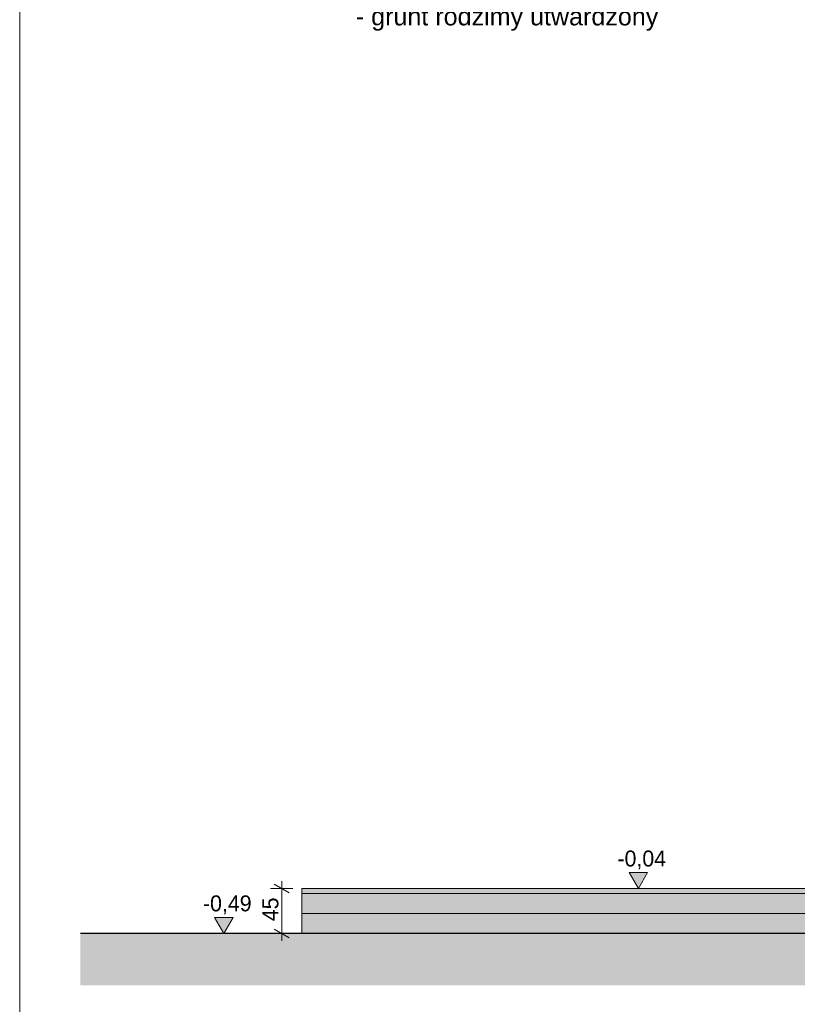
# Model space of a CAD drawing. Extents: x -366324 to -207045, y 68808 to 138616.
# Tile 2 of 170: x -366324 to -358529, y 77809 to 87685. Entities that reach past the tile are written whole.
import ezdxf

# ---------------------------------------------------------------- set-up
doc = ezdxf.new("R2010")
doc.units = 0
doc.header["$MEASUREMENT"] = 0
doc.layers.add('Arch kolorystyka_Nr_Pióra__81', color=7, linetype='Continuous', lineweight=9, true_color=0x5d5d5d)
doc.layers.add('Arch teren_Nr_Pióra__2', color=7, linetype='Continuous', lineweight=13, true_color=0x7f7f7f)
for name, color, linetype, lineweight in [('Arch opisy_Nr_Pióra__21', 7, 'Continuous', 9), ('Arch schody_Nr_Pióra__21', 7, 'Continuous', 9), ('ARCH TABELA_Nr_Pióra__21', 7, 'Continuous', 9), ('Arch wymiary_Nr_Pióra__21', 7, 'Continuous', 9), ('INWENT TEREN_Nr_Pióra__1', 7, 'Continuous', 25)]:
    doc.layers.add(name, color=color, linetype=linetype, lineweight=lineweight)
doc.layers.add('Arch wymiary', color=7, linetype='Continuous')
doc.styles.add('GENERATED_STYLE_1', font='txt')
doc.styles.add('GENERATED_STYLE_4', font='txt')
doc.dimstyles.new('GENERATED_STYLE__2', dxfattribs={"dimtxt": 160.000002, "dimasz": 114, "dimexe": 0.18, "dimexo": 0, "dimgap": 0.09, "dimtad": 1, "dimdec": 0, "dimlfac": 0.1, "dimzin": 0, "dimdsep": 46, "dimtxsty": 'GENERATED_STYLE_1', "dimblk": 'ARROWHEAD_2', "dimblk1": 'ARROWHEAD_2', "dimblk2": 'ARROWHEAD_2', "dimcen": 0.09, "dimclrd": 7, "dimclre": 7, "dimclrt": 7, "dimazin": 0, "dimtfac": 1, "dimtdec": 4, "dimtmove": 0, "dimatfit": 3, "dimfxl": 0, "dimtolj": 1, "dimtzin": 0, "dimarcsym": 0})

# ---------------------------------------------------------------- blocks, each defined once
blk = doc.blocks.new('Wymiary_20', base_point=(-364277, 78519.6))
at = {"layer": 'Arch wymiary_Nr_Pióra__21', "linetype": 'Continuous'}
blk.add_hatch(color=256, dxfattribs=at).paths.add_polyline_path([(-364277, 78519.6), (-364369.8, 78679.6), (-364184.2, 78679.6)], flags=0)
for p, q in [((-364277, 78519.6), (-364369.8, 78679.6)), ((-364369.8, 78679.6), (-364184.2, 78679.6)), ((-364184.2, 78679.6), (-364277, 78519.6)), ((-364277, 78519.6), (-364397, 78519.6)), ((-364277, 78519.6), (-364157, 78519.6))]:
    blk.add_line(p, q, dxfattribs=at)
at = {"layer": 'Arch wymiary_Nr_Pióra__21', "insert": (-364487.1, 78711.6), "char_height": 160, "attachment_point": 7, "style": 'GENERATED_STYLE_1'}
blk.add_mtext('{-0,49}', dxfattribs=at)
blk = doc.blocks.new('Wymiary_21', base_point=(-360121.6, 78969.6))
at = {"layer": 'Arch wymiary_Nr_Pióra__21', "linetype": 'Continuous'}
blk.add_hatch(color=256, dxfattribs=at).paths.add_polyline_path([(-360121.6, 78969.6), (-360214.4, 79129.6), (-360028.8, 79129.6)], flags=0)
for p, q in [((-360121.6, 78969.6), (-360214.4, 79129.6)), ((-360214.4, 79129.6), (-360028.8, 79129.6)), ((-360028.8, 79129.6), (-360121.6, 78969.6)), ((-360121.6, 78969.6), (-360241.6, 78969.6)), ((-360121.6, 78969.6), (-360001.6, 78969.6))]:
    blk.add_line(p, q, dxfattribs=at)
at = {"layer": 'Arch wymiary_Nr_Pióra__21', "insert": (-360331.7, 79161.6), "char_height": 160, "attachment_point": 7, "style": 'GENERATED_STYLE_1'}
blk.add_mtext('{-0,04}', dxfattribs=at)
blk = doc.blocks.new('*D274')
at = {"layer": 'Arch wymiary_Nr_Pióra__21', "linetype": 'Continuous'}
for p, q in [((-363622, 78926.3), (-363772, 79012.9)), ((-363697, 78969.6), (-363697, 79042.9)), ((-363584.5, 78969.6), (-363809.5, 78969.6)), ((-363697, 78519.6), (-363697, 78969.6)), ((-363584.5, 78519.6), (-363809.5, 78519.6)), ((-363772, 78562.9), (-363622, 78476.3)), ((-363697, 78446.2), (-363697, 78519.6))]:
    blk.add_line(p, q, dxfattribs=at)
at = {"layer": 'Arch wymiary_Nr_Pióra__21', "insert": (-363729, 78642.2), "char_height": 160, "attachment_point": 7, "rotation": 90, "style": 'GENERATED_STYLE_1'}
blk.add_mtext('{45}', dxfattribs=at)
blk = doc.blocks.new('ARROWHEAD_2')
at = {"color": 0, "linetype": 'Continuous', "lineweight": 0}
for p, q in [((0, 0), (-1, 0)), ((-0.378, -0.655), (0.378, 0.655))]:
    blk.add_line(p, q, dxfattribs=at)

msp = doc.modelspace()

# ---------------------------------------------------------------- hatches: boundary and pattern name
at = {"layer": 'Arch kolorystyka_Nr_Pióra__81', "linetype": 'Continuous', "lineweight": 0, "true_color": 0x454545}
msp.add_hatch(color=250, dxfattribs=at).paths.add_polyline_path([(-363496.7, 78519.6), (-356126.7, 78519.6), (-356126.7, 78969.6), (-363496.7, 78969.6)], flags=0)
at = {"layer": 'Arch teren_Nr_Pióra__2', "linetype": 'Continuous'}
h = msp.add_hatch(dxfattribs=at)
h.set_pattern_fill('Earth', color=256, style=0, pattern_type=2)
h.set_pattern_definition([(45, (0, 0), (-275.77163, 275.77163), []), (45, (-91.9, 91.9), (-551.5433, 551.5433), []), (45, (-183.85, 183.85), (-551.5433, 551.5433), []), (135, (-275.77, 275.77), (91.92388, 91.92388), [389.99999, -389.99999])])
h.paths.add_polyline_path([(-333497.1, 78519.6), (-365715.2, 78519.6), (-365715.2, 77997.6), (-333497.1, 77997.6)], flags=0)

# ---------------------------------------------------------------- linework, layer by layer
at = {"layer": 'Arch schody_Nr_Pióra__21', "linetype": 'Continuous'}
for p, q in [((-363496.7, 78969.6), (-363496.7, 78519.6)), ((-356126.7, 78969.6), (-363496.7, 78969.6)), ((-356126.7, 78919.6), (-363496.7, 78919.6)), ((-356126.7, 78719.6), (-363496.7, 78719.6))]:
    msp.add_line(p, q, dxfattribs=at)
at = {"layer": 'ARCH TABELA_Nr_Pióra__21', "linetype": 'Continuous'}
msp.add_line((-366324.3, 97758.4), (-366324.3, 69308.4), dxfattribs=at)
at = {"layer": 'INWENT TEREN_Nr_Pióra__1', "linetype": 'Continuous'}
msp.add_line((-333497.1, 78519.6), (-365715.2, 78519.6), dxfattribs=at)

# ---------------------------------------------------------------- block references
at = {"layer": 'Arch wymiary', "linetype": 'Continuous'}
for name, p in [('Wymiary_21', (-360121.6, 78969.6)), ('Wymiary_20', (-364277, 78519.6))]:
    msp.add_blockref(name, p, dxfattribs=at)

# ---------------------------------------------------------------- texts
at = {"layer": 'Arch opisy_Nr_Pióra__21', "linetype": 'Continuous', "insert": (-363373.4, 89217.2), "char_height": 180, "width": 6605.271, "attachment_point": 1, "line_spacing_factor": 0.939587, "style": 'GENERATED_STYLE_4'}
msp.add_mtext('\\A1;{\\fArial|b1|i0|c0|p38;TS - SCHODY ZEWNĘTRZNE\\P\\fArial|b0|i0|c0|p38;      - stopnie betonowe blokowe 35x15 cm\\P        w kolorze szaro-stalowym\\P      - beton B10 - 15 cm \\P      - podsypka piaskowa - 5 cm\\P      - grunt rodzimy utwardzony}', dxfattribs=at)

# ---------------------------------------------------------------- dimensions: what is measured, and where the dimension line sits
at = {"layer": 'Arch wymiary', "linetype": 'Continuous'}
dim = msp.add_linear_dim(base=(-363697, 78519.6), p1=(-363725.8, 78519.6), p2=(-363496.7, 78969.6), angle=90, dimstyle='GENERATED_STYLE__2', dxfattribs=at)
dim.commit()
dim.dimension.update_dxf_attribs({"geometry": '*D274', "text_midpoint": (-363809, 78763.6)})

doc.saveas('drawing.dxf')
